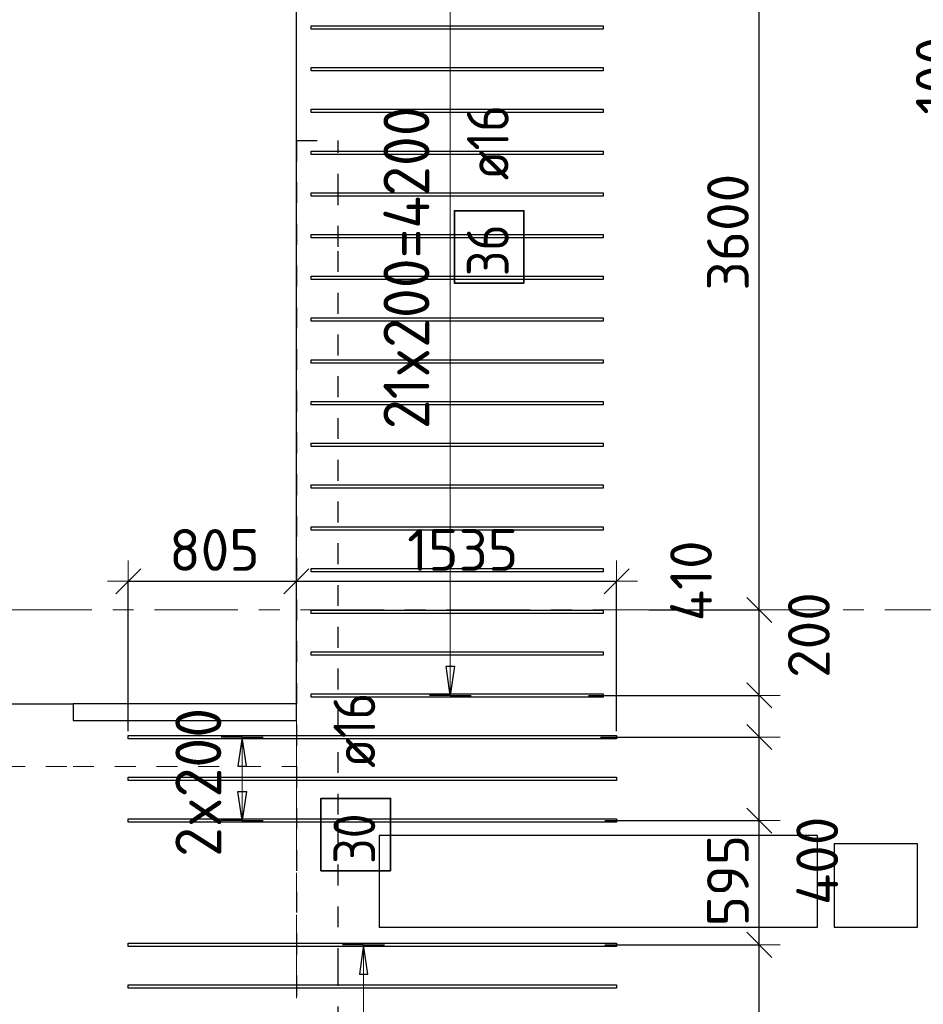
# Model space of a CAD drawing. Header units: metres. Extents: x -38 to 97, y -15 to 21.
# Tile 44 of 89: x 44.32 to 48.65, y 10.91 to 15.63. Entities that reach past the tile are written whole.
import ezdxf

# ---------------------------------------------------------------- set-up
doc = ezdxf.new("R2010")
doc.units = ezdxf.units.M
doc.header["$PDMODE"] = 65
for name, pattern in [('______11', [0.5, 0.4, -0.05, 0, -0.05]), ('______2', [0.0405, 0.03, -0.0105]), ('______3', [0.5, 0.4, -0.1]), ('______5', [1.1, 0.8, -0.1, 0.1, -0.1])]:
    doc.linetypes.add(name, pattern=pattern)
for name, color, linetype, lineweight in [('XR$2$Осевая линия (1)', 7, '______5', 13), ('XR$4$Балка (1)', 7, '______3', 13), ('XR$4$Перекрытие (1)', 7, 'Continuous', 35), ('XR$4$Размерная линия (1)', 7, 'Continuous', 13)]:
    doc.layers.add(name, color=color, linetype=linetype, lineweight=lineweight)
doc.layers.add('XR$4$Арм.стержн.Доп. Арм верхн.зоны Х', color=7, linetype='Continuous', lineweight=35, true_color=0x8c8cff)
doc.layers.add('XR$5$Стена_ бетон несущ.', color=7, linetype='Continuous', lineweight=70, true_color=0xb4b496)
doc.styles.add('ISOCPEUR', font='txt')
doc.dimstyles.new('DIMSTYLE_3', dxfattribs={"dimtxt": 0.2, "dimasz": 0.2, "dimexe": 0, "dimexo": 0, "dimgap": 0.1, "dimtad": 2, "dimdec": 0, "dimlfac": 1000, "dimrnd": 5, "dimzin": 12, "dimdsep": 46, "dimtxsty": 'ISOCPEUR', "dimblk1": 'ALL_ML_STRICH', "dimblk2": 'ALL_ML_STRICH', "dimsah": 1, "dimcen": 0, "dimclrd": 7, "dimclre": 256, "dimclrt": 7, "dimadec": 0, "dimazin": 0, "dimtfac": 1, "dimtdec": 0, "dimtix": 1, "dimtmove": 2, "dimatfit": 3, "dimfxl": 0, "dimtzin": 0, "dimlwd": 0, "dimlwe": -3, "dimarcsym": 0})
doc.dimstyles.new('DIMSTYLE_33', dxfattribs={"dimtxt": 0.2, "dimasz": 0.2, "dimexe": 0, "dimexo": 0, "dimgap": 0.1, "dimtad": 2, "dimdec": 0, "dimlfac": 1000, "dimrnd": 5, "dimzin": 12, "dimdsep": 46, "dimtxsty": 'ISOCPEUR', "dimblk1": 'ALL_ML_STRICH', "dimblk2": 'ALL_ML_STRICH', "dimsah": 1, "dimcen": 0, "dimclrd": 7, "dimclre": 256, "dimclrt": 7, "dimadec": 0, "dimazin": 0, "dimtfac": 1, "dimtdec": 0, "dimtix": 1, "dimtmove": 2, "dimatfit": 3, "dimfxl": 0, "dimtvp": 1.2, "dimtzin": 0, "dimlwd": 0, "dimlwe": -3, "dimarcsym": 0})
doc.dimstyles.new('DIMSTYLE_34', dxfattribs={"dimtxt": 0.2, "dimasz": 0.2, "dimexe": 0, "dimexo": 0, "dimgap": 0.1, "dimtad": 0, "dimdec": 0, "dimlfac": 1000, "dimrnd": 5, "dimzin": 12, "dimdsep": 46, "dimtxsty": 'ISOCPEUR', "dimblk1": 'ALL_ML_STRICH', "dimblk2": 'ALL_ML_STRICH', "dimsah": 1, "dimcen": 0, "dimclrd": 7, "dimclre": 256, "dimclrt": 7, "dimadec": 0, "dimazin": 0, "dimtfac": 1, "dimtdec": 0, "dimtix": 1, "dimtmove": 2, "dimatfit": 3, "dimfxl": 0, "dimtvp": 1.2, "dimtzin": 0, "dimlwd": 0, "dimlwe": -3, "dimarcsym": 0})

# ---------------------------------------------------------------- blocks, each defined once
blk = doc.blocks.new('ALL_ML_STRICH')
at = {"color": 0, "linetype": 'ByBlock', "lineweight": -2}
for p, q in [((0, -0.5), (0, 0.5)), ((-0.3, -0.3), (0.3, 0.3)), ((-1, 0), (0.5, 0))]:
    blk.add_line(p, q, dxfattribs=at)
blk = doc.blocks.new('*D420')
at = {"layer": 'DEFPOINTS', "color": 7, "linetype": 'Continuous', "lineweight": 13, "transparency": 33554687}
for p in [(47.1077, 11.1959), (47.1336, 9.7959), (47.8683, 9.7959)]:
    blk.add_point(p, dxfattribs=at)
at = {"layer": 'XR$4$Размерная линия (1)', "color": 9, "linetype": 'Continuous', "lineweight": -2, "true_color": 0xc7c7c7, "transparency": 33554687}
for p, q in [((47.1277, 11.1959), (47.8683, 11.1959)), ((47.1536, 9.7959), (47.8683, 9.7959))]:
    blk.add_line(p, q, dxfattribs=at)
at = {"layer": 'XR$4$Размерная линия (1)', "color": 7, "linetype": 'Continuous', "lineweight": -2, "transparency": 33554687}
blk.add_line((47.8683, 9.7959), (47.8683, 11.1959), dxfattribs=at)
at = {"layer": 'XR$4$Размерная линия (1)', "color": 7, "linetype": 'Continuous', "lineweight": 13, "transparency": 33554687, "xscale": 0.2, "yscale": 0.2, "zscale": 0.2}
for p, rotation in [((47.8683, 11.1959), 90), ((47.8683, 9.7959), 270)]:
    blk.add_blockref('ALL_ML_STRICH', p, dxfattribs=dict(at, rotation=rotation))
at = {"layer": 'XR$4$Размерная линия (1)', "color": 7, "linetype": 'Continuous', "lineweight": 13, "transparency": 33554687, "insert": (47.7183, 10.5159), "char_height": 0.2, "width": 0.8, "attachment_point": 5, "rotation": 90, "style": 'ISOCPEUR'}
blk.add_mtext('\\A1;{1400}', dxfattribs=at)
blk = doc.blocks.new('*D421')
at = {"layer": 'DEFPOINTS', "color": 7, "linetype": 'Continuous', "lineweight": 13, "transparency": 33554687}
for p in [(47.1077, 11.791), (47.1077, 11.1959), (47.8683, 11.1959)]:
    blk.add_point(p, dxfattribs=at)
at = {"layer": 'XR$4$Размерная линия (1)', "color": 9, "linetype": 'Continuous', "lineweight": -2, "true_color": 0xc7c7c7, "transparency": 33554687}
for p, q in [((47.1277, 11.791), (47.8683, 11.791)), ((47.1277, 11.1959), (47.8683, 11.1959))]:
    blk.add_line(p, q, dxfattribs=at)
at = {"layer": 'XR$4$Размерная линия (1)', "color": 7, "linetype": 'Continuous', "lineweight": -2, "transparency": 33554687}
blk.add_line((47.8683, 11.1959), (47.8683, 11.791), dxfattribs=at)
at = {"layer": 'XR$4$Размерная линия (1)', "color": 7, "linetype": 'Continuous', "lineweight": 13, "transparency": 33554687, "xscale": 0.2, "yscale": 0.2, "zscale": 0.2}
for p, rotation in [((47.8683, 11.791), 90), ((47.8683, 11.1959), 270)]:
    blk.add_blockref('ALL_ML_STRICH', p, dxfattribs=dict(at, rotation=rotation))
at = {"layer": 'XR$4$Размерная линия (1)', "color": 7, "linetype": 'Continuous', "lineweight": 13, "transparency": 33554687, "insert": (47.7183, 11.5035), "char_height": 0.2, "width": 0.6, "attachment_point": 5, "rotation": 90, "style": 'ISOCPEUR'}
blk.add_mtext('\\A1;{595}', dxfattribs=at)
blk = doc.blocks.new('*D422')
at = {"layer": 'DEFPOINTS', "color": 7, "linetype": 'Continuous', "lineweight": 13, "transparency": 33554687}
for p in [(47.0882, 12.191), (47.1077, 11.791), (47.8683, 11.791)]:
    blk.add_point(p, dxfattribs=at)
at = {"layer": 'XR$4$Размерная линия (1)', "color": 9, "linetype": 'Continuous', "lineweight": -2, "true_color": 0xc7c7c7, "transparency": 33554687}
for p, q in [((47.1082, 12.191), (47.8683, 12.191)), ((47.1277, 11.791), (47.8683, 11.791))]:
    blk.add_line(p, q, dxfattribs=at)
at = {"layer": 'XR$4$Размерная линия (1)', "color": 7, "linetype": 'Continuous', "lineweight": -2, "transparency": 33554687}
blk.add_line((47.8683, 11.791), (47.8683, 12.191), dxfattribs=at)
at = {"layer": 'XR$4$Размерная линия (1)', "color": 7, "linetype": 'Continuous', "lineweight": 13, "transparency": 33554687, "xscale": 0.2, "yscale": 0.2, "zscale": 0.2}
for p, rotation in [((47.8683, 12.191), 90), ((47.8683, 11.791), 270)]:
    blk.add_blockref('ALL_ML_STRICH', p, dxfattribs=dict(at, rotation=rotation))
at = {"layer": 'XR$4$Размерная линия (1)', "color": 7, "linetype": 'Continuous', "lineweight": 13, "transparency": 33554687, "insert": (48.146, 11.5981), "char_height": 0.2, "width": 0.6, "attachment_point": 5, "rotation": 90, "style": 'ISOCPEUR'}
blk.add_mtext('\\A1;{400}', dxfattribs=at)
blk = doc.blocks.new('*D423')
at = {"layer": 'DEFPOINTS', "color": 7, "linetype": 'Continuous', "lineweight": 13, "transparency": 33554687}
for p in [(47.0298, 12.391), (47.0882, 12.191), (47.8683, 12.191)]:
    blk.add_point(p, dxfattribs=at)
at = {"layer": 'XR$4$Размерная линия (1)', "color": 9, "linetype": 'Continuous', "lineweight": -2, "true_color": 0xc7c7c7, "transparency": 33554687}
for p, q in [((47.0498, 12.391), (47.8683, 12.391)), ((47.1082, 12.191), (47.8683, 12.191))]:
    blk.add_line(p, q, dxfattribs=at)
at = {"layer": 'XR$4$Размерная линия (1)', "color": 7, "linetype": 'Continuous', "lineweight": -2, "transparency": 33554687}
blk.add_line((47.8683, 12.191), (47.8683, 12.391), dxfattribs=at)
at = {"layer": 'XR$4$Размерная линия (1)', "color": 7, "linetype": 'Continuous', "lineweight": 13, "transparency": 33554687, "xscale": 0.2, "yscale": 0.2, "zscale": 0.2}
for p, rotation in [((47.8683, 12.391), 90), ((47.8683, 12.191), 270)]:
    blk.add_blockref('ALL_ML_STRICH', p, dxfattribs=dict(at, rotation=rotation))
at = {"layer": 'XR$4$Размерная линия (1)', "color": 7, "linetype": 'Continuous', "lineweight": 13, "transparency": 33554687, "insert": (48.1061, 12.68), "char_height": 0.2, "width": 0.6, "attachment_point": 5, "rotation": 90, "style": 'ISOCPEUR'}
blk.add_mtext('\\A1;{200}', dxfattribs=at)
blk = doc.blocks.new('*D424')
at = {"layer": 'DEFPOINTS', "color": 7, "linetype": 'Continuous', "lineweight": 13, "transparency": 33554687}
for p in [(47.3193, 12.8), (47.0298, 12.391), (47.8683, 12.391)]:
    blk.add_point(p, dxfattribs=at)
at = {"layer": 'XR$4$Размерная линия (1)', "color": 9, "linetype": 'Continuous', "lineweight": -2, "true_color": 0xc7c7c7, "transparency": 33554687}
for p, q in [((47.3393, 12.8), (47.8683, 12.8)), ((47.0498, 12.391), (47.8683, 12.391))]:
    blk.add_line(p, q, dxfattribs=at)
at = {"layer": 'XR$4$Размерная линия (1)', "color": 7, "linetype": 'Continuous', "lineweight": -2, "transparency": 33554687}
blk.add_line((47.8683, 12.391), (47.8683, 12.8), dxfattribs=at)
at = {"layer": 'XR$4$Размерная линия (1)', "color": 7, "linetype": 'Continuous', "lineweight": 13, "transparency": 33554687, "xscale": 0.2, "yscale": 0.2, "zscale": 0.2}
for p, rotation in [((47.8683, 12.8), 90), ((47.8683, 12.391), 270)]:
    blk.add_blockref('ALL_ML_STRICH', p, dxfattribs=dict(at, rotation=rotation))
at = {"layer": 'XR$4$Размерная линия (1)', "color": 7, "linetype": 'Continuous', "lineweight": 13, "transparency": 33554687, "insert": (47.5416, 12.9396), "char_height": 0.2, "width": 0.6, "attachment_point": 5, "rotation": 90, "style": 'ISOCPEUR'}
blk.add_mtext('\\A1;{410}', dxfattribs=at)
blk = doc.blocks.new('*D425')
at = {"layer": 'DEFPOINTS', "color": 7, "linetype": 'Continuous', "lineweight": 13, "transparency": 33554687}
for p in [(47.9152, 16.4), (47.3193, 12.8), (47.8683, 12.8)]:
    blk.add_point(p, dxfattribs=at)
at = {"layer": 'XR$4$Размерная линия (1)', "color": 9, "linetype": 'Continuous', "lineweight": -2, "true_color": 0xc7c7c7, "transparency": 33554687}
for p, q in [((47.8952, 16.4), (47.8683, 16.4)), ((47.3393, 12.8), (47.8683, 12.8))]:
    blk.add_line(p, q, dxfattribs=at)
at = {"layer": 'XR$4$Размерная линия (1)', "color": 7, "linetype": 'Continuous', "lineweight": -2, "transparency": 33554687}
blk.add_line((47.8683, 12.8), (47.8683, 16.4), dxfattribs=at)
at = {"layer": 'XR$4$Размерная линия (1)', "color": 7, "linetype": 'Continuous', "lineweight": 13, "transparency": 33554687, "xscale": 0.2, "yscale": 0.2, "zscale": 0.2}
for p, rotation in [((47.8683, 16.4), 90), ((47.8683, 12.8), 270)]:
    blk.add_blockref('ALL_ML_STRICH', p, dxfattribs=dict(at, rotation=rotation))
at = {"layer": 'XR$4$Размерная линия (1)', "color": 7, "linetype": 'Continuous', "lineweight": 13, "transparency": 33554687, "insert": (47.7183, 14.61), "char_height": 0.2, "width": 0.8, "attachment_point": 5, "rotation": 90, "style": 'ISOCPEUR'}
blk.add_mtext('\\A1;{3600}', dxfattribs=at)
blk = doc.blocks.new('*D429')
at = {"layer": 'DEFPOINTS', "color": 7, "linetype": 'Continuous', "lineweight": 13, "transparency": 33554687}
for p in [(44.8447, 12.9378), (45.65, 12.8881), (44.8447, 12.2)]:
    blk.add_point(p, dxfattribs=at)
at = {"layer": 'XR$4$Размерная линия (1)', "color": 9, "linetype": 'Continuous', "lineweight": -2, "true_color": 0xc7c7c7, "transparency": 33554687}
for p, q in [((44.8447, 12.22), (44.8447, 12.9378)), ((45.65, 12.9081), (45.65, 12.9378))]:
    blk.add_line(p, q, dxfattribs=at)
at = {"layer": 'XR$4$Размерная линия (1)', "color": 7, "linetype": 'Continuous', "lineweight": -2, "transparency": 33554687}
blk.add_line((44.8447, 12.9378), (45.65, 12.9378), dxfattribs=at)
at = {"layer": 'XR$4$Размерная линия (1)', "color": 7, "linetype": 'Continuous', "lineweight": 13, "transparency": 33554687, "xscale": 0.2, "yscale": 0.2, "zscale": 0.2, "rotation": 180}
blk.add_blockref('ALL_ML_STRICH', (44.8447, 12.9378), dxfattribs=at)
at = {"layer": 'XR$4$Размерная линия (1)', "color": 7, "linetype": 'Continuous', "lineweight": 13, "transparency": 33554687, "xscale": 0.2, "yscale": 0.2, "zscale": 0.2}
blk.add_blockref('ALL_ML_STRICH', (45.65, 12.9378), dxfattribs=at)
at = {"layer": 'XR$4$Размерная линия (1)', "color": 7, "linetype": 'Continuous', "lineweight": 13, "transparency": 33554687, "insert": (45.2573, 13.0878), "char_height": 0.2, "width": 0.6, "attachment_point": 5, "style": 'ISOCPEUR'}
blk.add_mtext('\\A1;{805}', dxfattribs=at)
blk = doc.blocks.new('*D430')
at = {"layer": 'DEFPOINTS', "color": 7, "linetype": 'Continuous', "lineweight": 13, "transparency": 33554687}
for p in [(45.65, 12.9378), (45.65, 12.8881), (47.1847, 12.199)]:
    blk.add_point(p, dxfattribs=at)
at = {"layer": 'XR$4$Размерная линия (1)', "color": 9, "linetype": 'Continuous', "lineweight": -2, "true_color": 0xc7c7c7, "transparency": 33554687}
for p, q in [((45.65, 12.9081), (45.65, 12.9378)), ((47.1847, 12.219), (47.1847, 12.9378))]:
    blk.add_line(p, q, dxfattribs=at)
at = {"layer": 'XR$4$Размерная линия (1)', "color": 7, "linetype": 'Continuous', "lineweight": -2, "transparency": 33554687}
blk.add_line((45.65, 12.9378), (47.1847, 12.9378), dxfattribs=at)
at = {"layer": 'XR$4$Размерная линия (1)', "color": 7, "linetype": 'Continuous', "lineweight": 13, "transparency": 33554687, "xscale": 0.2, "yscale": 0.2, "zscale": 0.2, "rotation": 180}
blk.add_blockref('ALL_ML_STRICH', (45.65, 12.9378), dxfattribs=at)
at = {"layer": 'XR$4$Размерная линия (1)', "color": 7, "linetype": 'Continuous', "lineweight": 13, "transparency": 33554687, "xscale": 0.2, "yscale": 0.2, "zscale": 0.2}
blk.add_blockref('ALL_ML_STRICH', (47.1847, 12.9378), dxfattribs=at)
at = {"layer": 'XR$4$Размерная линия (1)', "color": 7, "linetype": 'Continuous', "lineweight": 13, "transparency": 33554687, "insert": (46.4473, 13.0878), "char_height": 0.2, "width": 0.8, "attachment_point": 5, "style": 'ISOCPEUR'}
blk.add_mtext('\\A1;{1535}', dxfattribs=at)
blk = doc.blocks.new('*D657')
at = {"layer": 'DEFPOINTS', "color": 7, "linetype": 'Continuous', "lineweight": 13, "transparency": 33554687}
for p in [(49.817, 14.7002), (49.3187, 14.6002), (50.0505, 14.6002)]:
    blk.add_point(p, dxfattribs=at)
at = {"layer": 'XR$4$Размерная линия (1)', "color": 9, "linetype": 'Continuous', "lineweight": -2, "true_color": 0xc7c7c7, "transparency": 33554687}
for p, q in [((49.797, 14.7002), (49.3187, 14.7002)), ((50.0305, 14.6002), (49.3187, 14.6002))]:
    blk.add_line(p, q, dxfattribs=at)
at = {"layer": 'XR$4$Размерная линия (1)', "color": 7, "linetype": 'Continuous', "lineweight": -2, "transparency": 33554687}
blk.add_line((49.3187, 14.6002), (49.3187, 14.7002), dxfattribs=at)
at = {"layer": 'XR$4$Размерная линия (1)', "color": 7, "linetype": 'Continuous', "lineweight": 13, "transparency": 33554687, "xscale": 0.2, "yscale": 0.2, "zscale": 0.2}
for p, rotation in [((49.3187, 14.6002), 270), ((49.3187, 14.7002), 90)]:
    blk.add_blockref('ALL_ML_STRICH', p, dxfattribs=dict(at, rotation=rotation))
at = {"layer": 'XR$4$Размерная линия (1)', "color": 7, "linetype": 'Continuous', "lineweight": 13, "transparency": 33554687, "insert": (48.7187, 15.3602), "char_height": 0.2, "width": 0.6, "attachment_point": 5, "rotation": 90, "style": 'ISOCPEUR'}
blk.add_mtext('\\A1;{100}', dxfattribs=at)

msp = doc.modelspace()

# ---------------------------------------------------------------- linework, layer by layer
at = {"layer": 'XR$2$Осевая линия (1)', "color": 253, "linetype": '______11', "lineweight": 13, "true_color": 0xa0a0a0, "transparency": 33554687}
for p, q in [((45.65, 6.74), (45.65, 19.78)), ((-2.63, 12.8), (62.6, 12.8))]:
    msp.add_line(p, q, dxfattribs=at)
at = {"layer": 'XR$4$Арм.стержн.Доп. Арм верхн.зоны Х', "color": 7, "linetype": 'Continuous', "lineweight": 13, "transparency": 33554687}
for p, q in [((46.3875, 12.391), (46.3875, 16.591)), ((46.3875, 12.391), (46.3875, 12.391)), ((45.3903, 12.191), (45.3903, 12.191)), ((45.3903, 11.791), (45.3903, 12.191)), ((45.3903, 11.791), (45.3903, 11.791)), ((45.9718, 11.1959), (45.9718, 11.1959)), ((45.9718, 9.7959), (45.9718, 11.1959))]:
    msp.add_line(p, q, dxfattribs=at)
at = {"layer": 'XR$4$Арм.стержн.Доп. Арм верхн.зоны Х', "color": 7, "linetype": 'Continuous', "lineweight": 25, "transparency": 33554687}
for p, q in [((46.3875, 12.391), (46.3675, 12.531)), ((46.3675, 12.531), (46.4075, 12.531)), ((46.4075, 12.531), (46.3875, 12.391)), ((45.3903, 12.191), (45.3703, 12.051)), ((45.4103, 12.051), (45.3903, 12.191)), ((45.3703, 12.051), (45.4103, 12.051)), ((45.3903, 11.791), (45.3703, 11.931)), ((45.3703, 11.931), (45.4103, 11.931)), ((45.4103, 11.931), (45.3903, 11.791)), ((45.9718, 11.1959), (45.9518, 11.0559)), ((45.9918, 11.0559), (45.9718, 11.1959)), ((45.9518, 11.0559), (45.9918, 11.0559))]:
    msp.add_line(p, q, dxfattribs=at)
at = {"layer": 'XR$4$Арм.стержн.Доп. Арм верхн.зоны Х', "color": 253, "linetype": 'Continuous', "lineweight": -3, "true_color": 0xa0a0a0, "transparency": 33554687}
for p, q in [((46.3875, 12.391), (46.2875, 12.391)), ((46.3875, 12.391), (46.4875, 12.391)), ((45.3903, 12.191), (45.2903, 12.191)), ((45.3903, 12.191), (45.4903, 12.191)), ((45.3903, 11.791), (45.2903, 11.791)), ((45.3903, 11.791), (45.4903, 11.791)), ((45.9718, 11.1959), (45.8718, 11.1959)), ((45.9718, 11.1959), (46.0718, 11.1959))]:
    msp.add_line(p, q, dxfattribs=at)
at = {"layer": 'XR$4$Арм.стержн.Доп. Арм верхн.зоны Х', "color": 7, "linetype": 'Continuous', "lineweight": 25, "transparency": 33554687}
for points in [[(45.7206, 15.599), (47.1206, 15.599), (47.1206, 15.583), (45.7206, 15.583), (45.7206, 15.599)], [(45.7206, 15.399), (47.1206, 15.399), (47.1206, 15.383), (45.7206, 15.383), (45.7206, 15.399)], [(45.7206, 15.199), (47.1206, 15.199), (47.1206, 15.183), (45.7206, 15.183), (45.7206, 15.199)], [(45.7206, 14.999), (47.1206, 14.999), (47.1206, 14.983), (45.7206, 14.983), (45.7206, 14.999)], [(45.7206, 14.799), (47.1206, 14.799), (47.1206, 14.783), (45.7206, 14.783), (45.7206, 14.799)], [(45.7206, 14.599), (47.1206, 14.599), (47.1206, 14.583), (45.7206, 14.583), (45.7206, 14.599)], [(45.7206, 14.399), (47.1206, 14.399), (47.1206, 14.383), (45.7206, 14.383), (45.7206, 14.399)], [(45.7206, 14.199), (47.1206, 14.199), (47.1206, 14.183), (45.7206, 14.183), (45.7206, 14.199)], [(45.7206, 13.999), (47.1206, 13.999), (47.1206, 13.983), (45.7206, 13.983), (45.7206, 13.999)], [(45.7206, 13.799), (47.1206, 13.799), (47.1206, 13.783), (45.7206, 13.783), (45.7206, 13.799)], [(45.7206, 13.599), (47.1206, 13.599), (47.1206, 13.583), (45.7206, 13.583), (45.7206, 13.599)], [(45.7206, 13.399), (47.1206, 13.399), (47.1206, 13.383), (45.7206, 13.383), (45.7206, 13.399)], [(45.7206, 13.199), (47.1206, 13.199), (47.1206, 13.183), (45.7206, 13.183), (45.7206, 13.199)], [(45.7206, 12.999), (47.1206, 12.999), (47.1206, 12.983), (45.7206, 12.983), (45.7206, 12.999)], [(45.7206, 12.799), (47.1206, 12.799), (47.1206, 12.783), (45.7206, 12.783), (45.7206, 12.799)], [(45.7206, 12.599), (47.1206, 12.599), (47.1206, 12.583), (45.7206, 12.583), (45.7206, 12.599)], [(45.7206, 12.399), (47.1206, 12.399), (47.1206, 12.383), (45.7206, 12.383), (45.7206, 12.399)], [(44.8447, 12.199), (47.1847, 12.199), (47.1847, 12.183), (44.8447, 12.183), (44.8447, 12.199)], [(44.8447, 11.999), (47.1847, 11.999), (47.1847, 11.983), (44.8447, 11.983), (44.8447, 11.999)], [(44.8447, 11.799), (47.1847, 11.799), (47.1847, 11.783), (44.8447, 11.783), (44.8447, 11.799)], [(44.8447, 11.2039), (47.1847, 11.2039), (47.1847, 11.1879), (44.8447, 11.1879), (44.8447, 11.2039)], [(44.8447, 11.0039), (47.1847, 11.0039), (47.1847, 10.9879), (44.8447, 10.9879), (44.8447, 11.0039)]]:
    msp.add_lwpolyline(points, dxfattribs=at)
at = {"layer": 'XR$4$Арм.стержн.Доп. Арм верхн.зоны Х', "color": 7, "linetype": 'Continuous', "lineweight": 35, "transparency": 33554687}
for points in [[(46.7408, 14.3661), (46.7408, 14.7127), (46.4075, 14.7127), (46.4075, 14.3661), (46.7408, 14.3661)], [(46.1014, 11.5504), (46.1014, 11.8971), (45.768, 11.8971), (45.768, 11.5504), (46.1014, 11.5504)]]:
    msp.add_lwpolyline(points, dxfattribs=at)
at = {"layer": 'XR$4$Балка (1)', "color": 7, "linetype": '______2', "lineweight": 18, "transparency": 33554687}
for p, q in [((45.65, 12.0502), (45.65, 12.2702)), ((43.05, 12.0502), (44.58, 12.0502)), ((44.58, 12.0502), (45.65, 12.0502))]:
    msp.add_line(p, q, dxfattribs=at)
at = {"layer": 'XR$4$Перекрытие (1)', "color": 7, "linetype": 'Continuous', "lineweight": 25, "transparency": 33554687}
for p, q in [((45.65, 12.2702), (45.65, 16.6502)), ((42.85, 12.3502), (44.58, 12.3502)), ((44.58, 12.3502), (44.58, 12.2702)), ((45.65, 12.3502), (44.58, 12.3502)), ((44.58, 12.2702), (45.65, 12.2702)), ((46.0469, 11.7202), (46.0469, 11.2802)), ((48.1469, 11.7202), (46.0469, 11.7202)), ((48.1469, 11.2802), (48.1469, 11.7202)), ((48.2269, 11.6802), (48.2269, 11.2802)), ((48.6269, 11.6802), (48.2269, 11.6802)), ((48.6269, 11.2802), (48.6269, 11.6802)), ((46.0469, 11.2802), (48.1469, 11.2802)), ((48.2269, 11.2802), (48.6269, 11.2802))]:
    msp.add_line(p, q, dxfattribs=at)
at = {"layer": 'XR$5$Стена_ бетон несущ.', "color": 253, "linetype": '______2', "lineweight": -3, "true_color": 0xa0a0a0, "transparency": 33554687}
for p, q in [((45.65, 15.05), (45.85, 15.05)), ((45.65, 15.05), (45.65, 10.8)), ((45.85, 14.79), (45.85, 15.05)), ((45.85, 14.54), (45.85, 14.79)), ((45.85, 12.0195), (45.85, 14.54)), ((45.85, 11.8195), (45.85, 12.0195)), ((45.85, 11.28), (45.85, 11.8195)), ((45.85, 11.08), (45.85, 11.28)), ((45.85, 10.8), (45.85, 11.08))]:
    msp.add_line(p, q, dxfattribs=at)

# ---------------------------------------------------------------- texts
at = {"layer": 'XR$4$Арм.стержн.Доп. Арм верхн.зоны Х', "color": 7, "linetype": 'Continuous', "lineweight": 13, "transparency": 33554687, "char_height": 0.22, "attachment_point": 7, "rotation": 90, "style": 'ISOCPEUR'}
for s, insert, width in [('\\W0.95;21x200=4200', (46.2875, 13.666), 1.775242), ('\\W0.95;2x200', (45.2903, 11.617), 0.873359)]:
    msp.add_mtext(s, dxfattribs=dict(at, insert=insert, width=width))
at = {"layer": 'XR$4$Арм.стержн.Доп. Арм верхн.зоны Х', "color": 7, "linetype": 'Continuous', "lineweight": 25, "transparency": 33554687, "char_height": 0.2, "attachment_point": 7, "rotation": 90, "style": 'ISOCPEUR'}
for s, insert, width in [('\\W0.89; ø16 ', (46.6675, 14.7461), 0.749105), ('\\W0.87;36', (46.6675, 14.3994), 0.367208), ('\\W0.89; ø16 ', (46.028, 11.9304), 0.749105), ('\\W0.87;30', (46.028, 11.5837), 0.367208)]:
    msp.add_mtext(s, dxfattribs=dict(at, insert=insert, width=width))

# ---------------------------------------------------------------- dimensions: what is measured, and where the dimension line sits
at = {"layer": 'XR$4$Размерная линия (1)', "color": 7, "linetype": 'Continuous', "lineweight": 13, "transparency": 33554687}
for base, p1, p2, dimstyle, picture, middle in [((47.8683, 16.4), (47.3393, 12.8), (47.8952, 16.4), 'DIMSTYLE_3', '*D425', (47.7183, 14.61)), ((49.3187, 14.7002), (50.0305, 14.6002), (49.797, 14.7002), 'DIMSTYLE_33', '*D657', (48.7187, 15.3602)), ((47.8683, 12.8), (47.0498, 12.391), (47.3393, 12.8), 'DIMSTYLE_33', '*D424', (47.5416, 12.9396)), ((47.8683, 12.391), (47.1082, 12.191), (47.0498, 12.391), 'DIMSTYLE_34', '*D423', (48.1061, 12.68)), ((47.8683, 12.191), (47.1277, 11.791), (47.1082, 12.191), 'DIMSTYLE_34', '*D422', (48.146, 11.5981)), ((47.8683, 11.791), (47.1277, 11.1959), (47.1277, 11.791), 'DIMSTYLE_3', '*D421', (47.7183, 11.5035)), ((47.8683, 11.1959), (47.1536, 9.7959), (47.1277, 11.1959), 'DIMSTYLE_3', '*D420', (47.7183, 10.5159))]:
    dim = msp.add_linear_dim(base=base, p1=p1, p2=p2, angle=90, dimstyle=dimstyle, override={"dimpost": '<>', "dimclrd": 7, "dimclre": 9, "dimclrt": 7, "dimlwd": 0, "dimlwe": 65533}, dxfattribs=at)
    dim.commit()
    dim.dimension.update_dxf_attribs({"geometry": picture, "text_midpoint": middle, "dimtype": 160})
for base, p1, p2, picture, middle in [((45.65, 12.9378), (44.8447, 12.22), (45.65, 12.9081), '*D429', (45.2573, 13.0878)), ((47.1847, 12.9378), (45.65, 12.9081), (47.1847, 12.219), '*D430', (46.4473, 13.0878))]:
    dim = msp.add_linear_dim(base=base, p1=p1, p2=p2, dimstyle='DIMSTYLE_3', override={"dimpost": '<>', "dimclrd": 7, "dimclre": 9, "dimclrt": 7, "dimlwd": 0, "dimlwe": 65533}, dxfattribs=at)
    dim.commit()
    dim.dimension.update_dxf_attribs({"geometry": picture, "text_midpoint": middle, "dimtype": 160})

doc.saveas('drawing.dxf')
